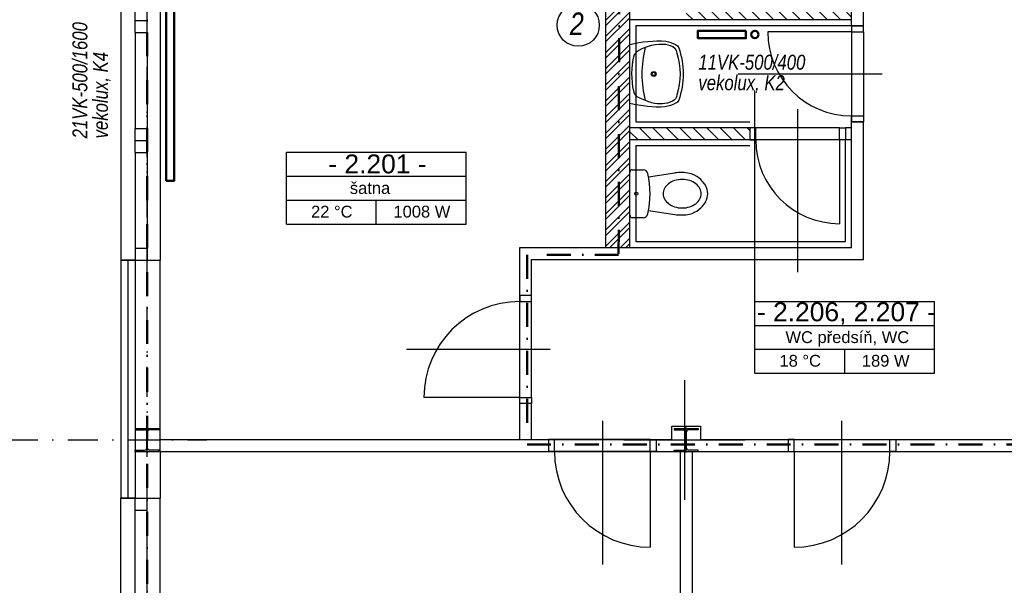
# Model space of a CAD drawing. Header units: millimetres. Extents: x 6435372 to 7248404, y 1559872 to 1886246.
# Tile 37 of 208: x 6644564 to 6652782, y 1714305 to 1719025. Entities that reach past the tile are written whole.
import ezdxf

# ---------------------------------------------------------------- set-up
doc = ezdxf.new("R2010")
doc.units = ezdxf.units.MM
doc.linetypes.add('DASHDOT', pattern=[1, 0.5, -0.25, 0, -0.25])
doc.linetypes.add('ČERCHOVANÁ', pattern=[1, 0.5, -0.25, 0, -0.25])
for name, color, linetype in [('1__NP___M_STNOSTI__T', 7, 'Continuous'), ('matrice DPS', 122, 'Continuous'), ('UT_popis', 7, 'Continuous'), ('UT_tělesa-popis', 7, 'Continuous')]:
    doc.layers.add(name, color=color, linetype=linetype)
doc.layers.add('požární úseky', color=21, linetype='ČERCHOVANÁ', lineweight=50)
doc.layers.add('UT_telesa', color=181, linetype='Continuous', lineweight=50)
doc.styles.add('ARIAL', font='arial.ttf')
doc.styles.add('INDRA', font='ariali.ttf')
doc.linetypes.add('IZOLACE_POLYSTYREN_EXPANDOVANY', pattern='A,1,[224,CADKON.SHX,S=0.01,R=0,X=-0.5,Y=-1.74],-2', length=3)

# ---------------------------------------------------------------- blocks, each defined once
blk = doc.blocks.new('CK_S_EXT_HEAHEA200')
for p, q in [((-100, 95), (100, 95)), ((-100, 95), (-100, 85)), ((-100, 85), (-21.25, 85)), ((100, 85), (21.25, 85)), ((100, 95), (100, 85)), ((-3.25, -67), (-3.25, 67)), ((3.25, -67), (3.25, 67)), ((-100, -95), (-100, -85)), ((-100, -85), (-21.25, -85)), ((-100, -95), (100, -95)), ((100, -85), (21.25, -85)), ((100, -95), (100, -85))]:
    blk.add_line(p, q)
for centre, start, end in [((-21.25, 67), 0, 90), ((21.25, 67), 90, 180), ((-21.25, -67), 270, 0), ((21.25, -67), 180, 270)]:
    blk.add_arc(centre, 18, start, end)

msp = doc.modelspace()

# ---------------------------------------------------------------- hatches: boundary and pattern name
at = {"layer": 'matrice DPS', "ltscale": 500}
h = msp.add_hatch(dxfattribs=at)
h.set_pattern_fill('ANSI32', color=256, scale=10, style=0)
h.set_pattern_definition([(45, (6558682.645, 1702199.85), (-67.35192, 67.35192), []), (45, (6558727.55, 1702199.85), (-67.35192, 67.35192), [])])
h.paths.add_polyline_path([(6649657, 1719023), (6649657, 1719123), (6649657, 1720022), (6649657, 1720023), (6649657, 1720123), (6649657, 1721193), (6649457, 1721193), (6649457, 1719393), (6649457, 1719293), (6649457, 1718754.3), (6649657, 1718694.7)])
h.paths.add_polyline_path([(6649657, 1718123), (6649657, 1718694.7), (6649457, 1718754.3), (6649457, 1717123), (6649657, 1717123), (6649657, 1718023)])
h.paths.add_polyline_path([(6649293, 1720537), (6649821, 1720537), (6649821, 1720207), (6649293, 1720207)], flags=24)
h = msp.add_hatch(dxfattribs=at)
h.set_pattern_fill('ANSI31', color=256, scale=25, angle=90, style=0)
h.set_pattern_definition([(135, (6558682.645, 1702199.846), (-56.1266, -56.1266), [])])
h.paths.add_polyline_path([(6649657, 1718123), (6649657, 1718023), (6650127, 1718023), (6650127, 1718123)])
h.paths.add_polyline_path([(6650127, 1720023), (6650127, 1720123), (6649657, 1720123), (6649657, 1720023)])
h.paths.add_polyline_path([(6651207, 1720123), (6651307, 1720123), (6651907, 1720123), (6651907, 1720023), (6651607, 1720023), (6651507, 1720023), (6651157, 1720023), (6651157, 1720123)])
h.paths.add_polyline_path([(6650127, 1719123), (6650127, 1719023), (6651507, 1719023), (6651507, 1719123)])
h.paths.add_polyline_path([(6650357, 1720023), (6650357, 1720123), (6650127, 1720123), (6650127, 1720023)])
h.paths.add_polyline_path([(6650657, 1718123), (6650657, 1718023), (6650127, 1718023), (6650127, 1718123)])
h.paths.add_polyline_path([(6652707, 1720123), (6652707, 1720023), (6652807, 1720023), (6652807, 1720123)])
h.paths.add_polyline_path([(6651307, 1721193), (6651207, 1721193), (6651207, 1720123), (6651307, 1720123)])
h.paths.add_polyline_path([(6652807, 1720023), (6652907, 1720023), (6652907, 1721193), (6652807, 1721193), (6652807, 1720123)])

# ---------------------------------------------------------------- linework, layer by layer
at = {"layer": '1__NP___M_STNOSTI__T', "ltscale": 400}
msp.add_line((6650699.6, 1716674.6), (6650699.6, 1718435.3), dxfattribs=at)
at = {"layer": '1__NP___M_STNOSTI__T', "color": 7}
for p, q in [((6646789.9, 1717719.4), (6646789.9, 1717919.4)), ((6646789.9, 1717919.4), (6648289.9, 1717919.4)), ((6648289.9, 1717719.4), (6648289.9, 1717919.4)), ((6646789.9, 1717519.4), (6646789.9, 1717719.4)), ((6646789.9, 1717719.4), (6648289.9, 1717719.4)), ((6646789.9, 1717719.4), (6648289.9, 1717719.4)), ((6648289.9, 1717519.4), (6648289.9, 1717719.4)), ((6646789.9, 1717319.4), (6646789.9, 1717519.4)), ((6646789.9, 1717519.4), (6648289.9, 1717519.4)), ((6646789.9, 1717519.4), (6648289.9, 1717519.4)), ((6647539.9, 1717319.4), (6647539.9, 1717519.4)), ((6648289.9, 1717319.4), (6648289.9, 1717519.4)), ((6646789.9, 1717319.4), (6648289.9, 1717319.4)), ((6650699.6, 1716474.6), (6650699.6, 1716674.6)), ((6650699.6, 1716674.6), (6652199.6, 1716674.6)), ((6652199.6, 1716474.6), (6652199.6, 1716674.6)), ((6650699.6, 1716274.6), (6650699.6, 1716474.6)), ((6650699.6, 1716474.6), (6652199.6, 1716474.6)), ((6650699.6, 1716474.6), (6652199.6, 1716474.6)), ((6652199.6, 1716274.6), (6652199.6, 1716474.6)), ((6650699.6, 1716074.6), (6650699.6, 1716274.6)), ((6650699.6, 1716274.6), (6652199.6, 1716274.6)), ((6650699.6, 1716274.6), (6652199.6, 1716274.6)), ((6651449.6, 1716074.6), (6651449.6, 1716274.6)), ((6652199.6, 1716074.6), (6652199.6, 1716274.6)), ((6650699.6, 1716074.6), (6652199.6, 1716074.6))]:
    msp.add_line(p, q, dxfattribs=at)
at = {"layer": 'matrice DPS', "linetype": 'DASHDOT', "ltscale": 500}
for p, q in [((6645627, 1708877), (6645627, 1723225.4)), ((6645627, 1708877), (6645627, 1723225.4)), ((6641464.7, 1715518), (6646127, 1715518))]:
    msp.add_line(p, q, dxfattribs=at)
at = {"layer": 'matrice DPS', "ltscale": 500}
for p, q in [((6645407, 1720018), (6645407, 1717018)), ((6645737, 1720018), (6645737, 1717018)), ((6649457, 1717123), (6649457, 1719293)), ((6645527, 1719018), (6645527, 1719118)), ((6645627, 1719018), (6645627, 1719118)), ((6649657, 1719023), (6649657, 1719123)), ((6651507, 1719023), (6651507, 1719123)), ((6651607, 1718973), (6651607, 1719173)), ((6645527, 1719018), (6645627, 1719018)), ((6645527, 1718918), (6645527, 1719018)), ((6645627, 1718918), (6645627, 1719018)), ((6649657, 1718123), (6649657, 1719023)), ((6651507, 1719023), (6649657, 1719023)), ((6651507, 1718973), (6651507, 1719023)), ((6651507, 1718973), (6651607, 1718973)), ((6651507, 1718973), (6651507, 1718173)), ((6651507, 1718973), (6651507, 1718923)), ((6651607, 1718973), (6651507, 1718973)), ((6651607, 1718923), (6651607, 1718973)), ((6645527, 1718918), (6645527, 1718118)), ((6645527, 1718918), (6645627, 1718918)), ((6645627, 1718918), (6645627, 1718118)), ((6651507, 1718923), (6650807, 1718923)), ((6651507, 1718923), (6651507, 1718223)), ((6651507, 1718923), (6651607, 1718923)), ((6651607, 1718923), (6651607, 1718223)), ((6650562, 1718573), (6651762, 1718573)), ((6651057, 1718278), (6651057, 1716917.8)), ((6651507, 1718173), (6651507, 1718223)), ((6651507, 1718223), (6651607, 1718223)), ((6651607, 1718223), (6651607, 1718173)), ((6651507, 1718173), (6651607, 1718173)), ((6651507, 1718123), (6651507, 1718173)), ((6651607, 1718173), (6651507, 1718173)), ((6651607, 1717023), (6651607, 1718173)), ((6645527, 1718018), (6645527, 1718118)), ((6645527, 1718118), (6645627, 1718118)), ((6645627, 1718018), (6645627, 1718118)), ((6649657, 1718023), (6649657, 1718123)), ((6650657, 1718123), (6649657, 1718123)), ((6650657, 1718123), (6650657, 1718023)), ((6650707, 1718123), (6650657, 1718123)), ((6650657, 1718123), (6650657, 1718023)), ((6651407, 1718123), (6650707, 1718123)), ((6650707, 1718023), (6650707, 1718123)), ((6651407, 1718023), (6651407, 1718123)), ((6651407, 1718123), (6651457, 1718123)), ((6651507, 1718123), (6651457, 1718123)), ((6651457, 1718123), (6651457, 1718023)), ((6651457, 1718123), (6651457, 1718023)), ((6645527, 1718018), (6645627, 1718018)), ((6645527, 1717918), (6645527, 1718018)), ((6645627, 1717918), (6645627, 1718018)), ((6649657, 1717123), (6649657, 1718023)), ((6650657, 1718023), (6649657, 1718023)), ((6651457, 1718023), (6650657, 1718023)), ((6650657, 1718023), (6650707, 1718023)), ((6651407, 1718023), (6650707, 1718023)), ((6651457, 1718023), (6651407, 1718023)), ((6651407, 1718023), (6651407, 1717323)), ((6651507, 1718023), (6651457, 1718023)), ((6651507, 1717123), (6651507, 1718023)), ((6645527, 1717918), (6645527, 1717118)), ((6645527, 1717918), (6645627, 1717918)), ((6645627, 1717918), (6645627, 1717118)), ((6645527, 1717118), (6645627, 1717118)), ((6645527, 1717118), (6645527, 1717018)), ((6645627, 1717118), (6645627, 1717018)), ((6648737, 1717123), (6649457, 1717123)), ((6648737, 1716723), (6648737, 1717123)), ((6649657, 1717123), (6651507, 1717123)), ((6645407, 1717018), (6645737, 1717018)), ((6645527, 1717018), (6645407, 1717018)), ((6645407, 1717018), (6645407, 1715032.5)), ((6645527, 1717018), (6645627, 1717018)), ((6645527, 1717018), (6645527, 1715032.5)), ((6645737, 1715523), (6645737, 1717018)), ((6648837, 1717023), (6651607, 1717023)), ((6648837, 1716723), (6648837, 1717023)), ((6648837, 1716723), (6648737, 1716723)), ((6648737, 1715823), (6648737, 1716723)), ((6648737, 1716723), (6648737, 1716673)), ((6648837, 1716723), (6648737, 1716723)), ((6648737, 1715873), (6648737, 1716673)), ((6648737, 1716673), (6648837, 1716673)), ((6648837, 1716673), (6648837, 1716723)), ((6648837, 1715873), (6648837, 1716673)), ((6648992, 1716273), (6647792, 1716273)), ((6650115, 1715018), (6650115, 1716018)), ((6648737, 1715873), (6647937, 1715873)), ((6648737, 1715823), (6648737, 1715873)), ((6648737, 1715873), (6648837, 1715873)), ((6648837, 1715873), (6648837, 1715823)), ((6648737, 1715523), (6648737, 1715823)), ((6648837, 1715823), (6648737, 1715823)), ((6648837, 1715823), (6648737, 1715823)), ((6648837, 1715523), (6648837, 1715823)), ((6649427, 1715678), (6649427, 1714478)), ((6651427, 1714478), (6651427, 1715678)), ((6645627, 1715413), (6645627, 1715623)), ((6650007, 1715523), (6650007, 1715633)), ((6650007, 1715633), (6650247, 1715633)), ((6650127, 1715413), (6650127, 1715623)), ((6650247, 1715633), (6650247, 1715523)), ((6645517, 1715518), (6645737, 1715518)), ((6645737, 1715423), (6645737, 1715523)), ((6645737, 1715523), (6648737, 1715523)), ((6648837, 1715523), (6648977, 1715523)), ((6648977, 1715523), (6648977, 1715423)), ((6648977, 1715523), (6649877, 1715523)), ((6649027, 1715523), (6648977, 1715523)), ((6648977, 1715523), (6648977, 1715423)), ((6649827, 1715523), (6649027, 1715523)), ((6649027, 1715423), (6649027, 1715523)), ((6649605, 1715518), (6650615, 1715518)), ((6649827, 1715423), (6649827, 1715523)), ((6649827, 1715523), (6649877, 1715523)), ((6649877, 1715523), (6649877, 1715423)), ((6649877, 1715523), (6649877, 1715423)), ((6649877, 1715523), (6650007, 1715523)), ((6650017, 1715518), (6650237, 1715518)), ((6650247, 1715523), (6650977, 1715523)), ((6650977, 1715523), (6650977, 1715423)), ((6650977, 1715523), (6651877, 1715523)), ((6651027, 1715523), (6650977, 1715523)), ((6650977, 1715523), (6650977, 1715423)), ((6651027, 1715523), (6651827, 1715523)), ((6651027, 1715423), (6651027, 1715523)), ((6651827, 1715423), (6651827, 1715523)), ((6651827, 1715523), (6651877, 1715523)), ((6651877, 1715523), (6651877, 1715423)), ((6651877, 1715523), (6652907, 1715523)), ((6651877, 1715523), (6651877, 1715423)), ((6645737, 1715423), (6648977, 1715423)), ((6645737, 1715423), (6645737, 1715032.5)), ((6648977, 1715423), (6649877, 1715423)), ((6648977, 1715423), (6649027, 1715423)), ((6649887, 1715423), (6648987, 1715423)), ((6649827, 1715423), (6649027, 1715423)), ((6649877, 1715423), (6649827, 1715423)), ((6649827, 1715423), (6649827, 1714623)), ((6649877, 1715423), (6650077, 1715423)), ((6650077, 1715423), (6650077, 1711892.5)), ((6650177, 1715423), (6650977, 1715423)), ((6650177, 1715423), (6650177, 1711642.5)), ((6650977, 1715423), (6651877, 1715423)), ((6650977, 1715423), (6651027, 1715423)), ((6650987, 1715423), (6651887, 1715423)), ((6651027, 1715423), (6651827, 1715423)), ((6651027, 1715423), (6651027, 1714623)), ((6651877, 1715423), (6651827, 1715423)), ((6651877, 1715423), (6658247, 1715423)), ((6645407, 1712032.5), (6645407, 1715032.5)), ((6645407, 1715032.5), (6645737, 1715032.5)), ((6645527, 1715032.5), (6645407, 1715032.5)), ((6645527, 1714932.5), (6645527, 1715032.5)), ((6645527, 1715032.5), (6645627, 1715032.5)), ((6645627, 1714932.5), (6645627, 1715032.5)), ((6645737, 1712032.5), (6645737, 1715032.5)), ((6645527, 1714132.5), (6645527, 1714932.5)), ((6645527, 1714932.5), (6645627, 1714932.5)), ((6645627, 1714132.5), (6645627, 1714932.5))]:
    msp.add_line(p, q, dxfattribs=at)
at = {"layer": 'matrice DPS', "linetype": 'Continuous', "ltscale": 500}
for p, q in [((6651507, 1718023), (6651507, 1718123)), ((6649457, 1717123), (6649657, 1717123)), ((6648737, 1715523), (6648837, 1715523)), ((6650077, 1715423), (6650177, 1715423))]:
    msp.add_line(p, q, dxfattribs=at)
at = {"layer": 'matrice DPS', "linetype": 'ByBlock', "ltscale": 500}
for p, q in [((6649657, 1717393.3), (6649657, 1717752.7)), ((6649677.1, 1717772.8), (6649767.1, 1717772.8)), ((6649812.1, 1717713), (6650030.6, 1717746.4)), ((6649812.1, 1717433), (6650030.6, 1717399.6)), ((6649767.1, 1717373.2), (6649677.1, 1717373.2))]:
    msp.add_line(p, q, dxfattribs=at)
at = {"layer": 'matrice DPS', "ltscale": 500}
for points in [[(6651507, 1718973), (6649707, 1718973), (6649707, 1718173), (6650657, 1718173)], [(6650657, 1717973), (6649707, 1717973), (6649707, 1717173), (6651457, 1717173), (6651457, 1718023)]]:
    msp.add_lwpolyline(points, dxfattribs=at)
at = {"layer": 'matrice DPS', "linetype": 'ByBlock', "ltscale": 500}
for points in [[(6649657, 1718817.8, -0.077931), (6649958, 1718846.2, -0.068031), (6650038.3, 1718817.1, -0.244962), (6650064.8, 1718791.4, -0.165243), (6650064.8, 1718353.4, -0.244752), (6650038.3, 1718327.7, -0.072964), (6649951.9, 1718297.4, -0.073303), (6649657, 1718327)], [(6649733.8, 1718772.1, -0.13917), (6649954.6, 1718821.3), (6649993, 1718810, -0.309536), (6650049.7, 1718747, -0.150009), (6650049.7, 1718397.4, -0.287481), (6650013, 1718344.9, -0.190467), (6649840.8, 1718332.7, -0.04778), (6649733.8, 1718372.7, -0.225267), (6649689.8, 1718427.5, -0.117325), (6649693, 1718727.1, -0.189059), (6649731.7, 1718771)]]:
    msp.add_lwpolyline(points, format="xyb", close=True, dxfattribs=at)
msp.add_lwpolyline([(6649784.6, 1718792.9, 0.125328), (6649784.6, 1718350.8)], format="xyb", dxfattribs=at)
at = {"layer": 'matrice DPS', "linetype": 'IZOLACE_POLYSTYREN_EXPANDOVANY', "ltscale": 500}
msp.add_lwpolyline([(6645467, 1717018), (6645467, 1715032.5)], dxfattribs=at)
at = {"layer": 'matrice DPS', "linetype": 'ByBlock', "ltscale": 500}
for centre, radius in [((6649855.9, 1718572.4), 20.4), ((6649855.9, 1718572.4), 13.9), ((6649710.1, 1717573), 12.8)]:
    msp.add_circle(centre, radius, dxfattribs=at)
at = {"layer": 'matrice DPS', "ltscale": 500}
for centre, radius, start, end in [((6651507, 1718923), 700, 180, 270), ((6651407, 1718023), 700, 180, 270), ((6648737, 1715873), 800, 90, 180), ((6649827, 1715423), 800, 180, 270), ((6651027, 1715423), 800, 270, 0)]:
    msp.add_arc(centre, radius, start, end, dxfattribs=at)
at = {"layer": 'matrice DPS', "linetype": 'ByBlock', "ltscale": 500}
for centre, radius, start, end in [((6649677.1, 1717752.7), 20.1, 90, 180), ((6649767.1, 1717732.6), 40.2, 12.60811, 90), ((6649053.6, 1717573), 771.3, 347.39189, 12.60811), ((6650083.3, 1717402.5), 348, 78.11757, 98.69848), ((6650102.7, 1717535.1), 214.4, 29.47633, 75.89811), ((6650057.4, 1717555), 127.4, 127.58474, 151.71247), ((6650079.2, 1717526.7), 163.2, 107.68289, 127.58474), ((6650093.4, 1717482.1), 210, 90, 107.68289), ((6650093.4, 1717482.1), 210, 72.31711, 90), ((6650107.6, 1717526.7), 163.2, 52.41526, 72.31711), ((6650129.4, 1717555), 127.4, 28.28753, 52.41526), ((6650169.4, 1717573), 137.6, 0, 29.40689), ((6650023.9, 1717573), 89.4, 151.71247, 180), ((6650023.9, 1717573), 89.4, 180, 208.28753), ((6650162.9, 1717573), 89.4, 0, 28.28753), ((6650162.9, 1717573), 89.4, 331.71247, 0), ((6650169.4, 1717573), 137.6, 330.59311, 0), ((6650057.4, 1717591), 127.4, 208.28753, 232.41526), ((6650079.2, 1717619.3), 163.2, 232.41526, 252.31711), ((6650102.7, 1717610.9), 214.4, 284.10189, 330.52367), ((6650107.6, 1717619.3), 163.2, 287.68289, 307.58474), ((6650129.4, 1717591), 127.4, 307.58474, 331.71247), ((6649677.1, 1717393.3), 20.1, 180, 270), ((6649767.1, 1717413.4), 40.2, 270, 347.39189), ((6650093.4, 1717664), 210, 252.31711, 270), ((6650083.3, 1717743.6), 348, 261.30152, 281.88243), ((6650093.4, 1717664), 210, 270, 287.68289)]:
    msp.add_arc(centre, radius, start, end, dxfattribs=at)
at = {"layer": 'požární úseky', "ltscale": 400}
for p, q in [((6645627, 1711518), (6645627, 1721273)), ((6649571.1, 1721271.8), (6649563, 1717062.5)), ((6649563, 1717062.5), (6648798.1, 1717062.5)), ((6648798.1, 1717062.5), (6648798.1, 1715479.4)), ((6648798.1, 1715479.4), (6658184.6, 1715479.4))]:
    msp.add_line(p, q, dxfattribs=at)
at = {"layer": 'UT_popis', "ltscale": 400}
msp.add_circle((6649225.6, 1718979.7), 176.2, dxfattribs=at)
at = {"layer": 'UT_telesa', "ltscale": 400}
for points in [[(6645787, 1719281.6), (6645853, 1719281.6), (6645853, 1717681.6), (6645787, 1717681.6)], [(6650624.8, 1718933.7), (6650624.8, 1718870.7), (6650224.8, 1718870.7), (6650224.8, 1718933.7)]]:
    msp.add_lwpolyline(points, close=True, dxfattribs=at)
msp.add_circle((6650700.1, 1718901.9), 31.3, dxfattribs=at)

# ---------------------------------------------------------------- block references
at = {"layer": 'matrice DPS', "ltscale": 500}
for p in [(6645627, 1715518), (6650127, 1715518)]:
    msp.add_blockref('CK_S_EXT_HEAHEA200', p, dxfattribs=at)

# ---------------------------------------------------------------- texts
at = {"layer": '1__NP___M_STNOSTI__T', "color": 7, "style": 'ARIAL'}
for s, height, p in [('- 2.201 -', 157.73, (6647139.6, 1717742.9)), ('šatna', 98.58, (6647319.5, 1717571.6)), ('22 °C', 98.58, (6646995.9, 1717374.4)), ('1008 W', 98.58, (6647683.4, 1717374.4)), ('- 2.206, 2.207 -', 157.729, (6650717.2, 1716508.7)), ('WC předsíň, WC', 98.581, (6650955.2, 1716326.9)), ('18 °C', 98.58, (6650905.6, 1716129.6)), ('189 W', 98.58, (6651593.1, 1716129.6))]:
    msp.add_text(s, height=height, dxfattribs=at).set_placement(p)
at = {"layer": 'UT_popis', "linetype": 'Continuous', "style": 'INDRA', "width": 0.8}
msp.add_text('2', height=187.5, dxfattribs=at).set_placement((6649155.7, 1718898.1))
at = {"layer": 'UT_tělesa-popis', "ltscale": 400, "style": 'INDRA', "width": 0.8}
for s, p in [('21VK-500/1600', (6645128.5, 1718034.4)), ('vekolux, K4', (6645300, 1718034.4))]:
    msp.add_text(s, height=125, rotation=90, dxfattribs=at).set_placement(p)
for s, p in [('11VK-500/400', (6650228.3, 1718608.1)), ('vekolux, K2', (6650228.3, 1718436.6))]:
    msp.add_text(s, height=125, dxfattribs=at).set_placement(p)

doc.saveas('drawing.dxf')
